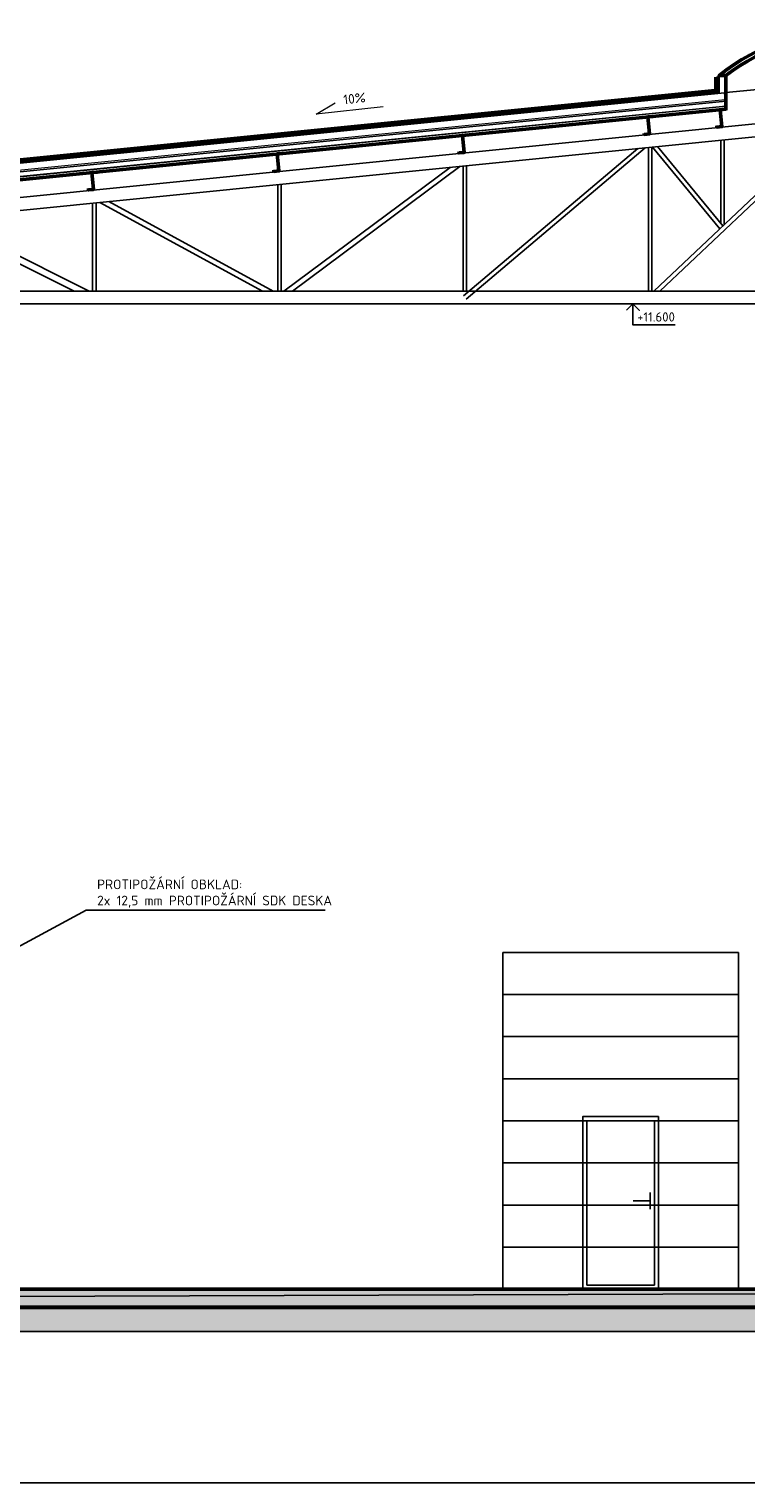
# Model space of a CAD drawing. Header units: millimetres. Extents: x -102634 to 407724, y -68883 to 155589.
# Tile 48 of 80: x 136638 to 145151, y 108860 to 126122. Entities that reach past the tile are written whole.
import ezdxf
from ezdxf.lldxf.tags import DXFTag

# ---------------------------------------------------------------- set-up
doc = ezdxf.new("R2010")
doc.units = ezdxf.units.MM
doc.header["$LTSCALE"] = 20
doc.linetypes.add('IZOLACE_VODOTESNA_0.5', pattern=[30, 15, -15])
for name, color, linetype, lineweight in [('6', 6, 'Continuous', 50), ('7_TISK PDF', 7, 'Continuous', 25), ('CKIZOLACE', 7, 'Continuous', 18), ('CKSTENY_PODROVINOU', 7, 'Continuous', 25), ('CKSTENY_REZ', 7, 'Continuous', 50), ('CKTEXTY_MALE', 8, 'Continuous', 18), ('pohledy', 7, 'Continuous', 25), ('srafy', 7, 'Continuous', 18)]:
    doc.layers.add(name, color=color, linetype=linetype, lineweight=lineweight)
doc.layers.add('CKKOTY_VYS', color=8, linetype='Continuous', lineweight=25, plot=False)
doc.styles.get("Standard").update_dxf_attribs({"font": 'isocpeur.ttf'})
tags = doc.linetypes.add('DASHED', pattern=[19.05, 12.7, -6.35]).pattern_tags.tags
tags[6:7] = [DXFTag(74, 4), DXFTag(75, 0), DXFTag(340, '0'), DXFTag(46, 0.0), DXFTag(50, 0.0), DXFTag(44, 0.0), DXFTag(45, 0.0)]
tags[4:5] = [DXFTag(74, 4), DXFTag(75, 0), DXFTag(340, '0'), DXFTag(46, 0.0), DXFTag(50, 0.0), DXFTag(44, 0.0), DXFTag(45, 0.0)]
tags = doc.linetypes.add('DOT', pattern=[6.35, 0, -6.35]).pattern_tags.tags
tags[6:7] = [DXFTag(74, 4), DXFTag(75, 0), DXFTag(340, '0'), DXFTag(46, 0.0), DXFTag(50, 0.0), DXFTag(44, 0.0), DXFTag(45, 0.0)]
tags[4:5] = [DXFTag(74, 4), DXFTag(75, 0), DXFTag(340, '0'), DXFTag(46, 0.0), DXFTag(50, 0.0), DXFTag(44, 0.0), DXFTag(45, 0.0)]
doc.linetypes.add('IZOLACE_TEPELNA_U_0.5', pattern='A,0.001,[221,CADKON.SHX,S=1,R=0,X=0,Y=0],-2,[221,CADKON.SHX,S=1,R=180,X=2,Y=0],-2', length=4.001)
doc.dimstyles.new('CADKON$7', dxfattribs={"dimscale": 100, "dimtxt": 2.5, "dimasz": 2.5, "dimexe": 1.8, "dimexo": 5, "dimgap": 0.6, "dimtad": 1, "dimrnd": 1, "dimtxsty": 'Standard', "dimblk1": 'OBLIQUE', "dimblk2": 'OBLIQUE', "dimsah": 1, "dimcen": 2.5, "dimadec": 1, "dimazin": 2, "dimtfac": 1, "dimtdec": 4, "dimtix": 1, "dimtmove": 0, "dimatfit": 3, "dimldrblk": 'DOTSMALL', "dimfxl": 5, "dimfxlon": 1, "dimtfill": 1, "dimtolj": 1, "dimarcsym": 0})

# ---------------------------------------------------------------- blocks, each defined once
blk = doc.blocks.new('*U704')
at = {"color": 0, "linetype": 'ByBlock', "lineweight": -2}
blk.add_lwpolyline([(-1.5, -1.5), (0, 0), (1.5, -1.5), (0, 0), (0, -5), (10, -5)], dxfattribs=at)
blk = doc.blocks.new('OK sklad')
at = {"layer": '6', "transparency": 33554687}
for points in [[(9311, 13814), (9312, 13798), (9372, 13804), (9352, 14005), (9416, 14011), (9418, 13997)], [(12529, 13814), (12528, 13798), (12468, 13804), (12488, 14005), (12424, 14011), (12422, 13997)], [(8450, 13728), (8452, 13712), (8512, 13718), (8492, 13919), (8556, 13925), (8558, 13911)], [(13390, 13728), (13388, 13712), (13328, 13718), (13348, 13919), (13284, 13925), (13282, 13911)], [(6250, 13508), (6252, 13492), (6312, 13498), (6292, 13699), (6356, 13705), (6358, 13691)], [(15590, 13508), (15588, 13492), (15528, 13498), (15548, 13699), (15484, 13705), (15482, 13691)], [(4050, 13288), (4052, 13272), (4112, 13278), (4092, 13479), (4156, 13485), (4158, 13471)], [(17790, 13288), (17788, 13272), (17728, 13278), (17748, 13479), (17684, 13485), (17682, 13471)], [(1850, 13068), (1852, 13052), (1912, 13058), (1892, 13259), (1956, 13265), (1958, 13251)], [(19990, 13068), (19988, 13052), (19928, 13058), (19948, 13259), (19884, 13265), (19882, 13251)], [(-139, 13037), (-140, 13056), (-230, 13047), (-230, 12817), (-140, 12817), (-140, 12837)], [(21979, 13037), (21980, 13056), (22070, 13047), (22070, 12817), (21980, 12817), (21980, 12837)]]:
    blk.add_lwpolyline(points, dxfattribs=at)
at = {"layer": '7_TISK PDF', "transparency": 33554687}
for p, q in [((-230, 12836), (10920, 13951)), ((22070, 12836), (10920, 13951)), ((-230, 12683), (10920, 13798)), ((8564, 11850), (10589, 13765)), ((8637, 11850), (10670, 13773)), ((9360, 12651), (9360, 13642)), ((9400, 12641), (9400, 13646)), ((10700, 11850), (10700, 13776)), ((10740, 11850), (10740, 13780)), ((22070, 12683), (10920, 13798)), ((11100, 11850), (11100, 13780)), ((11140, 11850), (11140, 13776)), ((13203, 11850), (11170, 13773)), ((13276, 11850), (11251, 13765)), ((12440, 12641), (12440, 13646)), ((12480, 12651), (12480, 13642)), ((6304, 11793), (8374, 13543)), ((6336, 11755), (8461, 13552)), ((8500, 11850), (8500, 13556)), ((8540, 11850), (8540, 13560)), ((8548, 13561), (9346, 12590)), ((8608, 13567), (9382, 12624)), ((13232, 13567), (12458, 12624)), ((13292, 13561), (12494, 12590)), ((13300, 11850), (13300, 13560)), ((13340, 11850), (13340, 13556)), ((15504, 11755), (13379, 13552)), ((15536, 11793), (13466, 13543)), ((4172, 11850), (6144, 13320)), ((4272, 11850), (6260, 13332)), ((6300, 11850), (6300, 13336)), ((6340, 11850), (6340, 13340)), ((15500, 11850), (15500, 13340)), ((15540, 11850), (15540, 13336)), ((17568, 11850), (15580, 13332)), ((17668, 11850), (15696, 13320)), ((4140, 11850), (4140, 13120)), ((17700, 11850), (17700, 13120)), ((4100, 11850), (4100, 13116)), ((17740, 11850), (17740, 13116)), ((-230, 12624), (-230, 12836)), ((-80, 12851), (-80, 12624)), ((1900, 11850), (1900, 12896)), ((1940, 11850), (1940, 12900)), ((1985, 12904), (3918, 11850)), ((2091, 12915), (4043, 11850)), ((19749, 12915), (17797, 11850)), ((19855, 12904), (17922, 11850)), ((19900, 11850), (19900, 12900)), ((19940, 11850), (19940, 12896)), ((21920, 12851), (21920, 12624)), ((22070, 12624), (22070, 12836)), ((-230, 12624), (-230, 0)), ((-230, 12624), (0, 12624)), ((-27, 12703), (1679, 11850)), ((0, 12624), (0, 0)), ((122, 12718), (1857, 11850)), ((21718, 12718), (19983, 11850)), ((21867, 12703), (20161, 11850)), ((21840, 12624), (21840, 0)), ((22070, 12624), (21840, 12624)), ((22070, 12624), (22070, 0)), ((0, 11850), (10920, 11850)), ((21840, 11850), (10920, 11850)), ((10920, 11850), (10920, 11698)), ((0, 11698), (10920, 11698)), ((21840, 11698), (10920, 11698))]:
    blk.add_line(p, q, dxfattribs=at)
blk = doc.blocks.new('*U629')
at = {"layer": 'pohledy'}
for p, q in [((1400, 4000), (-1400, 4000)), ((-1400, 4000), (-1400, 0)), ((1400, 0), (1400, 4000)), ((-1400, 0), (1400, 0))]:
    blk.add_line(p, q, dxfattribs=at)
blk = doc.blocks.new('_OBLIQUE')
at = {"color": 0, "linetype": 'ByBlock', "transparency": 33554687}
blk.add_line((-0.5, -0.5), (0.5, 0.5), dxfattribs=at)

msp = doc.modelspace()

# ---------------------------------------------------------------- hatches: boundary and pattern name
at = {"layer": 'srafy'}
h = msp.add_hatch(dxfattribs=at)
h.set_pattern_fill('BETON-ZELEZOBETON', color=256, scale=25, style=0)
h.set_pattern_definition([(45, (0, 0), (-88.38835, 88.38835), []), (45, (35.36, 0), (-88.38835, 88.38835), []), (45, (106.07, 0), (-53.03301, 123.74369), [50, -25, 0, -25])])
h.paths.add_polyline_path([(157413, 110960), (157413, 111160), (157263, 111160), (150563, 111160), (147763, 111160), (146413, 111160), (146413, 111110), (150030, 110960)])
h.paths.add_polyline_path([(146413, 111160), (145063, 111160), (142263, 111160), (135563, 111160), (135563, 111070), (146413, 111110)])
h.paths.add_polyline_path([(146413, 111110), (150030, 110960), (135563, 110960), (135563, 111070)])
h.paths.add_polyline_path([(157413, 110960), (157413, 111160), (157563, 111160), (157563, 110960)])
h = msp.add_hatch(dxfattribs=at)
h.set_pattern_fill('AR-CONC', color=256, style=0)
h.set_pattern_definition([(50, (0, 0), (182.18467, -15.93909), [19.05, -209.55]), (355, (0, 0), (-35.24283, 191.05664), [15.24, -167.64]), (100.451, (15.18, -1.33), (146.9425, 175.11669), [16.19, -178.09]), (46.1842, (0, 50.8), (271.07904, -42.04233), [28.575, -314.325]), (96.6356, (22.6, 47.3), (237.40423, 247.42556), [24.285, -267.135]), (351.184, (0, 50.8), (237.4046, 247.4251), [22.86, -251.46]), (21, (25.4, 38.1), (151.61488, -102.26552), [19.05, -209.55]), (326, (25.4, 38.1), (61.80203, 184.18797), [15.24, -167.64]), (71.4514, (38.03, 29.58), (213.41649, 81.92286), [16.19, -178.09]), (37.5, (0, 0), (3.088603, 84.555039), [0, -165.608, 0, -170.18, 0, -168.275]), (7.5, (0, 0), (66.819663, 100.180575), [0, -97.028, 0, -161.798, 0, -64.135]), (-32.5, (-56.64, 0), (135.590595, -5.728744), [0, -63.5, 0, -198.12, 0, -262.89]), (-42.5, (-82.04, 0), (148.12918, 25.42649), [0, -82.55, 0, -131.572, 0, -186.69])])
h.paths.add_polyline_path([(157163, 110664), (157163, 110960), (150030, 110960)])
h.paths.add_polyline_path([(150030, 110960), (135663, 110960), (135663, 110660), (157163, 110660), (157163, 110664)])
h.paths.add_polyline_path([(137492, 110317), (137492, 110845), (137822, 110845), (137822, 110317)], flags=24)

# ---------------------------------------------------------------- linework, layer by layer
at = {"layer": 'CKIZOLACE'}
msp.add_line((135256, 110930), (157563, 110930), dxfattribs=at)
at = {"layer": 'CKIZOLACE', "linetype": 'IZOLACE_VODOTESNA_0.5'}
for points in [[(133180, 124595, 50, 50, 0), (133178, 124507, 50, 50, 0), (133206, 124477, 50, 50, 0), (135162, 124418, 50, 50, 0), (144808, 125383, 50, 50, 0), (144808, 125552, 0, 0, 0)], [(124957, 110995, 30, 30, 0), (135159, 110995, 30, 30, 0), (135259, 110945, 30, 30, 0), (157563, 110945, 0, 0, 0)]]:
    msp.add_lwpolyline(points, format="xyseb", dxfattribs=at)
at = {"layer": 'CKIZOLACE', "linetype": 'IZOLACE_TEPELNA_U_0.5', "ltscale": 2}
msp.add_lwpolyline([(133249, 124370), (135160, 124313), (144905, 125287)], dxfattribs=at)
at = {"layer": 'CKKOTY_VYS'}
msp.add_line((144059, 122859), (143559, 122859), dxfattribs=at)
at = {"layer": 'CKSTENY_PODROVINOU'}
for p, q in [((144783, 125405), (144783, 125552)), ((144803, 125552), (144833, 125552)), ((144833, 125552), (144833, 125360)), ((135157, 124393), (144897, 125366)), ((135161, 124443), (144783, 125405)), ((135163, 124393), (144833, 125360)), ((144897, 125366), (144913, 125207)), ((135163, 124233), (144913, 125207)), ((135263, 110960), (157163, 110960)), ((135263, 110960), (157163, 110960)), ((135563, 110960), (157263, 110960))]:
    msp.add_line(p, q, dxfattribs=at)
at = {"layer": 'CKSTENY_REZ'}
for p, q in [((144833, 125572), (144833, 125552)), ((135266, 124207), (144913, 125172)), ((135563, 111160), (157263, 111160))]:
    msp.add_line(p, q, dxfattribs=at)
msp.add_lwpolyline([(144833, 125552), (144833, 125572), (144913, 125572), (144913, 125172), (144833, 125164)], dxfattribs=at)
for radius, start, end in [(2550, 51.6573, 128.3427), (2500, 53.1301, 126.8699)]:
    msp.add_arc((146413, 123572), radius, start, end, dxfattribs=at)
at = {"layer": 'CKTEXTY_MALE'}
for p, q in [((140047, 125111), (140271, 125248)), ((140843, 125198), (140047, 125111))]:
    msp.add_line(p, q, dxfattribs=at)
at = {"layer": 'Defpoints'}
msp.add_line((158309, 108860), (125080, 108860), dxfattribs=at)
at = {"layer": 'pohledy'}
for p, q in [((144913, 125368), (146413, 125518)), ((135263, 124453), (144833, 125410)), ((135163, 124292), (144913, 125267)), ((135168, 124233), (144913, 125207)), ((144013, 112210), (143813, 112210)), ((144013, 112310), (144013, 112110)), ((135663, 110660), (157163, 110660))]:
    msp.add_line(p, q, dxfattribs=at)
at = {"layer": 'pohledy', "linetype": 'DOT'}
for p, q in [((142263, 114660), (145063, 114660)), ((142263, 114160), (145063, 114160)), ((142263, 113660), (145063, 113660)), ((142263, 113160), (145063, 113160)), ((142263, 112660), (145063, 112660)), ((142263, 112160), (145063, 112160)), ((142263, 111660), (145063, 111660))]:
    msp.add_line(p, q, dxfattribs=at)
at = {"layer": 'pohledy'}
for points in [[(144113, 113210), (143213, 113210), (143213, 111160), (144113, 111160)], [(144063, 113160), (143263, 113160), (143263, 111210), (144063, 111210)]]:
    msp.add_lwpolyline(points, close=True, dxfattribs=at)
at = {"layer": 'pohledy', "linetype": 'DASHED'}
msp.add_lwpolyline([(120207, 111410), (125207, 111360), (132918, 111060), (146413, 111110), (157263, 110660), (162263, 110460)], dxfattribs=at)

# ---------------------------------------------------------------- block references
at = {"layer": 'CKKOTY_VYS'}
ref = msp.add_blockref('*U704', (143809, 122859), dxfattribs=dict(at, xscale=50, yscale=50, zscale=50))
ref.add_attrib('Výška', '+11.600', (143859, 122649), dxfattribs={"layer": '0', "color": 0, "linetype": 'ByBlock', "lineweight": -2, "height": 110})
at = {"layer": 'pohledy'}
for name, p in [('OK sklad', (135493, 111160)), ('*U629', (143663, 111160))]:
    msp.add_blockref(name, p, dxfattribs=at)

# ---------------------------------------------------------------- texts
at = {"layer": 'CKTEXTY_MALE'}
msp.add_text('10%', height=115, rotation=6.2419, dxfattribs=at).set_placement((140376, 125226))
at = {"layer": 'CKTEXTY_MALE', "insert": (137446, 115691), "char_height": 115, "attachment_point": 7}
msp.add_mtext('PROTIPOŽÁRNÍ OBKLAD:\\P2x 12,5 mm PROTIPOŽÁRNÍ SDK DESKA\\P', dxfattribs=at)

# ---------------------------------------------------------------- leaders
at = {"layer": 'CKTEXTY_MALE', "annotation_type": 0, "has_hookline": 1, "hookline_direction": 0, "text_width": 2708}
msp.add_leader([(135493, 114676), (137316, 115661), (137416, 115661)], dimstyle='CADKON$7', override={"dimscale": 50, "dimtxt": 2.3, "dimasz": 2, "dimfxl": 1, "dimfxlon": 0}, dxfattribs=at)

doc.saveas('drawing.dxf')
